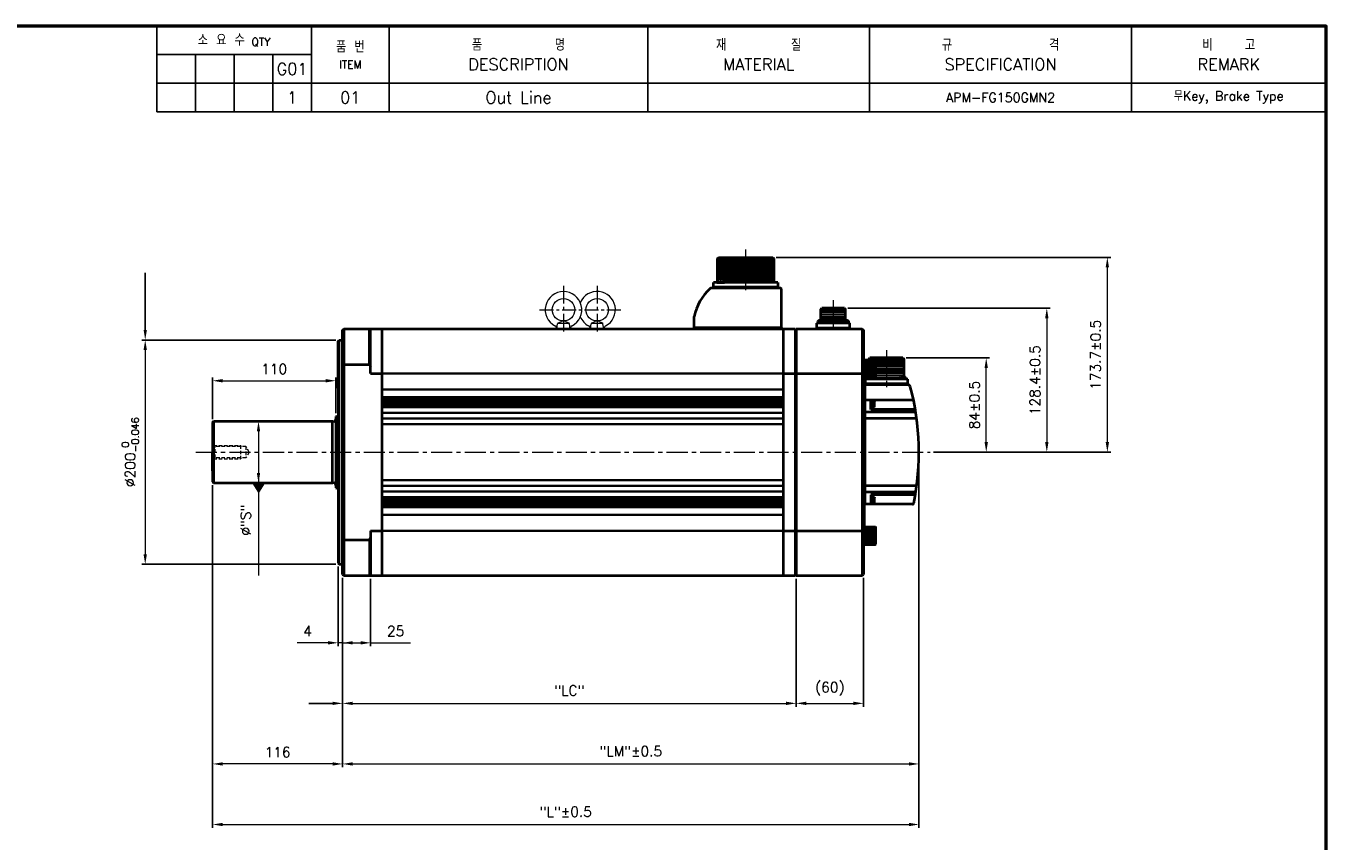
# Model space of a CAD drawing. Header units: inches. Extents: x 0 to 1782, y 0 to 1260.
# Tile 3 of 3: x 623 to 1782, y 532 to 1260. Entities that reach past the tile are written whole.
import ezdxf
from ezdxf import colors
from ezdxf.entities.mleader import LeaderData, LeaderLine
from ezdxf.math import Vec2, Vec3

# ---------------------------------------------------------------- set-up
doc = ezdxf.new("R2010")
doc.units = ezdxf.units.IN
doc.header["$LTSCALE"] = 0.25
doc.linetypes.add('CENTER', pattern=[2, 1.25, -0.25, 0.25, -0.25])
doc.linetypes.add('HIDDEN', pattern=[0.375, 0.25, -0.125])
doc.layers.get('0').update_dxf_attribs({"lineweight": 35})
doc.styles.add('GSG1', font='romans.shx', dxfattribs={"bigfont": 'GSG1.shx'})
doc.dimstyles.new('도면 치수', dxfattribs={"dimscale": 0, "dimtxt": 9, "dimasz": 9, "dimexe": 3, "dimexo": 3, "dimgap": 6, "dimtad": 1, "dimdec": 8, "dimdsep": 46, "dimtxsty": 'GSG1', "dimcen": 0, "dimclrd": 3, "dimclre": 3, "dimclrt": 2, "dimadec": 5, "dimazin": 2, "dimtfac": 1, "dimtdec": 8, "dimtmove": 0, "dimatfit": 2, "dimfxl": 0, "dimtolj": 1, "dimtzin": 0, "dimlwd": 15, "dimarcsym": 0})

# ---------------------------------------------------------------- blocks, each defined once
blk = doc.blocks.new('*D2')
at = {"color": 3, "lineweight": -2, "ltscale": 0.5}
for p, q in [((901, 778), (901, 707)), ((905, 768), (905, 707))]:
    blk.add_line(p, q, dxfattribs=at)
at = {"color": 3, "lineweight": 15, "ltscale": 0.5}
for p, q in [((892, 710), (864.6, 710)), ((905, 710), (901, 710)), ((914, 710), (923, 710))]:
    blk.add_line(p, q, dxfattribs=at)
for points in [[(892, 711.5), (892, 708.5), (901, 710)], [(914, 711.5), (914, 708.5), (905, 710)]]:
    blk.add_solid(points, dxfattribs=at)
at = {"color": 2, "lineweight": 15, "ltscale": 0.5, "insert": (873.8, 720.5), "char_height": 9, "attachment_point": 5, "style": 'GSG1'}
blk.add_mtext('\\A1;4', dxfattribs=at)
blk = doc.blocks.new('*D3')
at = {"color": 3, "lineweight": -2, "ltscale": 0.5}
for p, q in [((905, 768), (905, 707)), ((930, 767), (930, 707))]:
    blk.add_line(p, q, dxfattribs=at)
at = {"color": 3, "lineweight": 15, "ltscale": 0.5}
for p, q in [((905, 710), (921, 710)), ((930, 710), (965.6, 710))]:
    blk.add_line(p, q, dxfattribs=at)
blk.add_solid([(921, 711.5), (921, 708.5), (930, 710)], dxfattribs=at)
at = {"color": 2, "lineweight": 15, "ltscale": 0.5, "insert": (952.3, 720.5), "char_height": 9, "attachment_point": 5, "style": 'GSG1'}
blk.add_mtext('\\A1;25', dxfattribs=at)
blk = doc.blocks.new('_None')
blk = doc.blocks.new('*D4')
at = {"color": 3, "lineweight": -2, "ltscale": 0.5}
for p, q in [((905, 768), (905, 653)), ((1309.5, 767), (1309.5, 653))]:
    blk.add_line(p, q, dxfattribs=at)
at = {"color": 3, "lineweight": 15, "ltscale": 0.5}
blk.add_line((914, 656), (1300.5, 656), dxfattribs=at)
for points in [[(914, 657.5), (914, 654.5), (905, 656)], [(1300.5, 657.5), (1300.5, 654.5), (1309.5, 656)]]:
    blk.add_solid(points, dxfattribs=at)
at = {"color": 2, "lineweight": 15, "ltscale": 0.5, "insert": (1107.2, 667.4), "char_height": 9, "attachment_point": 5, "style": 'GSG1'}
blk.add_mtext('\\A1;"LC"', dxfattribs=at)
blk = doc.blocks.new('*D5')
at = {"color": 3, "lineweight": -2, "ltscale": 0.5}
for p, q in [((1419, 877), (1419, 599)), ((905, 768), (905, 599))]:
    blk.add_line(p, q, dxfattribs=at)
at = {"color": 3, "lineweight": 15, "ltscale": 0.5}
blk.add_line((914, 602), (1410, 602), dxfattribs=at)
for points in [[(914, 603.5), (914, 600.5), (905, 602)], [(1410, 603.5), (1410, 600.5), (1419, 602)]]:
    blk.add_solid(points, dxfattribs=at)
at = {"color": 2, "lineweight": 15, "ltscale": 0.5, "insert": (1162, 613.4), "char_height": 9, "attachment_point": 5, "style": 'GSG1'}
blk.add_mtext('\\A1;"LM"%%P0.5', dxfattribs=at)
blk = doc.blocks.new('*D6')
at = {"color": 3, "lineweight": -2, "ltscale": 0.5}
for p, q in [((1419, 877), (1419, 545)), ((789, 850.5), (789, 545))]:
    blk.add_line(p, q, dxfattribs=at)
at = {"color": 3, "lineweight": 15, "ltscale": 0.5}
blk.add_line((798, 548), (1410, 548), dxfattribs=at)
for points in [[(798, 549.5), (798, 546.5), (789, 548)], [(1410, 549.5), (1410, 546.5), (1419, 548)]]:
    blk.add_solid(points, dxfattribs=at)
at = {"color": 2, "lineweight": 15, "ltscale": 0.5, "insert": (1104, 559.4), "char_height": 9, "attachment_point": 5, "style": 'GSG1'}
blk.add_mtext('\\A1;"L"%%P0.5', dxfattribs=at)
blk = doc.blocks.new('*D7')
at = {"color": 3, "lineweight": -2, "ltscale": 0.5}
for p, q in [((899, 980), (726, 980)), ((899, 780), (726, 780))]:
    blk.add_line(p, q, dxfattribs=at)
at = {"color": 3, "lineweight": 15, "ltscale": 0.5}
blk.add_line((729, 971), (729, 789), dxfattribs=at)
for points in [[(727.5, 971), (730.5, 971), (729, 980)], [(727.5, 789), (730.5, 789), (729, 780)]]:
    blk.add_solid(points, dxfattribs=at)
at = {"color": 2, "lineweight": 15, "ltscale": 0.5, "insert": (715.6, 880), "char_height": 9, "attachment_point": 5, "rotation": 90, "style": 'GSG1'}
blk.add_mtext('\\A1;%%C200{\\H0.7x;\\S 0^ -0.046;}', dxfattribs=at)
blk = doc.blocks.new('*D8')
at = {"color": 3, "lineweight": -2, "ltscale": 0.5}
for p, q in [((789, 850.5), (789, 599)), ((905, 768), (905, 599))]:
    blk.add_line(p, q, dxfattribs=at)
at = {"color": 3, "lineweight": 15, "ltscale": 0.5}
blk.add_line((896, 602), (798, 602), dxfattribs=at)
for points in [[(798, 603.5), (798, 600.5), (789, 602)], [(896, 603.5), (896, 600.5), (905, 602)]]:
    blk.add_solid(points, dxfattribs=at)
at = {"color": 2, "lineweight": 15, "ltscale": 0.5, "insert": (847, 612.5), "char_height": 9, "attachment_point": 5, "style": 'GSG1'}
blk.add_mtext('\\A1;116', dxfattribs=at)
blk = doc.blocks.new('*D9')
at = {"color": 3, "lineweight": -2, "ltscale": 0.5}
for p, q in [((789, 909.5), (789, 946.7)), ((899, 914.7), (899, 946.7))]:
    blk.add_line(p, q, dxfattribs=at)
at = {"color": 3, "lineweight": 15, "ltscale": 0.5}
blk.add_line((798, 943.7), (890, 943.7), dxfattribs=at)
for points in [[(798, 945.2), (798, 942.2), (789, 943.7)], [(890, 945.2), (890, 942.2), (899, 943.7)]]:
    blk.add_solid(points, dxfattribs=at)
at = {"color": 2, "lineweight": 15, "ltscale": 0.5, "insert": (844, 954.2), "char_height": 9, "attachment_point": 5, "style": 'GSG1'}
blk.add_mtext('\\A1;110', dxfattribs=at)
blk = doc.blocks.new('*D15')
at = {"color": 3, "lineweight": -2, "ltscale": 0.5}
for p, q in [((893.1, 907.5), (827, 907.5)), ((893.1, 852.5), (827, 852.5))]:
    blk.add_line(p, q, dxfattribs=at)
at = {"color": 3, "lineweight": 15, "ltscale": 0.5}
for p, q in [((830, 898.5), (830, 861.5)), ((830, 852.5), (830, 800.2))]:
    blk.add_line(p, q, dxfattribs=at)
for points in [[(828.5, 898.5), (831.5, 898.5), (830, 907.5)], [(828.5, 861.5), (831.5, 861.5), (830, 852.5)]]:
    blk.add_solid(points, dxfattribs=at)
at = {"color": 2, "lineweight": 15, "ltscale": 0.5, "insert": (818.6, 819.5), "char_height": 9, "attachment_point": 5, "rotation": 90, "style": 'GSG1'}
blk.add_mtext('\\A1;%%C"S"', dxfattribs=at)
blk = doc.blocks.new('*D16')
at = {"color": 3, "lineweight": -2, "ltscale": 0.5}
for p, q in [((1291.6, 1053.7), (1590, 1053.7)), ((1432, 880), (1590, 880))]:
    blk.add_line(p, q, dxfattribs=at)
at = {"color": 3, "lineweight": 15, "ltscale": 0.5}
blk.add_line((1587, 889), (1587, 1044.7), dxfattribs=at)
for points in [[(1585.5, 1044.7), (1588.5, 1044.7), (1587, 1053.7)], [(1585.5, 889), (1588.5, 889), (1587, 880)]]:
    blk.add_solid(points, dxfattribs=at)
at = {"color": 2, "lineweight": 15, "ltscale": 0.5, "insert": (1576.5, 966.8), "char_height": 9, "attachment_point": 5, "rotation": 90, "style": 'GSG1'}
blk.add_mtext('\\A1;173.7%%P0.5', dxfattribs=at)
blk = doc.blocks.new('*D17')
at = {"color": 3, "lineweight": -2, "ltscale": 0.5}
for p, q in [((1407.7, 964), (1482, 964)), ((1432, 880), (1482, 880))]:
    blk.add_line(p, q, dxfattribs=at)
at = {"color": 3, "lineweight": 15, "ltscale": 0.5}
blk.add_line((1479, 889), (1479, 955), dxfattribs=at)
for points in [[(1477.5, 955), (1480.5, 955), (1479, 964)], [(1477.5, 889), (1480.5, 889), (1479, 880)]]:
    blk.add_solid(points, dxfattribs=at)
at = {"color": 2, "lineweight": 15, "ltscale": 0.5, "insert": (1468.5, 922), "char_height": 9, "attachment_point": 5, "rotation": 90, "style": 'GSG1'}
blk.add_mtext('\\A1;84%%P0.5', dxfattribs=at)
blk = doc.blocks.new('*D18')
at = {"color": 3, "lineweight": -2, "ltscale": 0.5}
for p, q in [((1355.5, 1008.4), (1536, 1008.4)), ((1432, 880), (1536, 880))]:
    blk.add_line(p, q, dxfattribs=at)
at = {"color": 3, "lineweight": 15, "ltscale": 0.5}
blk.add_line((1533, 999.4), (1533, 889), dxfattribs=at)
for points in [[(1531.5, 999.4), (1534.5, 999.4), (1533, 1008.4)], [(1531.5, 889), (1534.5, 889), (1533, 880)]]:
    blk.add_solid(points, dxfattribs=at)
at = {"color": 2, "lineweight": 15, "ltscale": 0.5, "insert": (1522.5, 944.2), "char_height": 9, "attachment_point": 5, "rotation": 90, "style": 'GSG1'}
blk.add_mtext('\\A1;128.4%%P0.5', dxfattribs=at)
blk = doc.blocks.new('*D19')
at = {"color": 3, "lineweight": -2, "ltscale": 0.5}
for p, q in [((1309.5, 767), (1309.5, 653)), ((1369.5, 768), (1369.5, 653))]:
    blk.add_line(p, q, dxfattribs=at)
at = {"color": 3, "lineweight": 15, "ltscale": 0.5}
blk.add_line((1318.5, 656), (1360.5, 656), dxfattribs=at)
for points in [[(1318.5, 657.5), (1318.5, 654.5), (1309.5, 656)], [(1360.5, 657.5), (1360.5, 654.5), (1369.5, 656)]]:
    blk.add_solid(points, dxfattribs=at)
at = {"color": 2, "lineweight": 15, "ltscale": 0.5, "insert": (1339.5, 668.9), "char_height": 9, "attachment_point": 5, "style": 'GSG1'}
blk.add_mtext('\\A1;(60)', dxfattribs=at)

msp = doc.modelspace()

# ---------------------------------------------------------------- linework, layer by layer
at = {"color": 0, "lineweight": -3}
for p, q in [((739.19999738, 1259.9999995), (739.19999738, 1183.4999995)), ((877.19999738, 1259.9999995), (877.19999738, 1183.4999995)), ((946.49999738, 1259.9999995), (946.49999738, 1183.4999995)), ((1374.89999738, 1259.9999995), (1374.89999738, 1183.4999995)), ((1608.59999738, 1259.9999995), (1608.59999738, 1183.4999995)), ((739.19999738, 1234.4999995), (877.19999738, 1234.4999995)), ((773.69999738, 1234.4999995), (773.69999738, 1183.4999995)), ((808.19999738, 1234.4999995), (808.19999738, 1183.4999995)), ((842.69999738, 1234.4999995), (842.69999738, 1183.4999995)), ((739.19999738, 1208.9999995), (1781.99999738, 1208.9999995)), ((739.19999738, 1183.4999995), (1781.99999738, 1183.4999995))]:
    msp.add_line(p, q, dxfattribs=at)
at = {"lineweight": -3}
msp.add_line((1177.19999738, 1259.9999995), (1177.19999738, 1183.4999995), dxfattribs=at)
at = {"color": 3, "linetype": 'CENTER', "lineweight": 15, "ltscale": 20}
for p, q in [((1264.44999738, 1060.6999995), (1264.44999738, 1024.2999995)), ((1342.49999738, 1015.3999995), (1342.49999738, 987.9999995)), ((1389.99999738, 970.9999995), (1389.99999738, 937.9999995))]:
    msp.add_line(p, q, dxfattribs=at)
at = {"lineweight": 40}
for p, q in [((1239.07499738, 1052.6999995), (1240.32499738, 1053.6999995)), ((1239.07499738, 1052.6999995), (1239.07499738, 1033.0994308)), ((1240.32499738, 1053.6999995), (1288.57499738, 1053.6999995)), ((1288.57499738, 1053.6999995), (1289.57499738, 1052.6999995)), ((1289.57499738, 1052.6999995), (1289.57499738, 1033.54097195)), ((1295.44999738, 1026.1999995), (1233.46613061, 1026.1999995)), ((1235.87499738, 1027.1999995), (1235.87499738, 1031.2999995)), ((1293.02499738, 1031.2999995), (1235.87499738, 1031.2999995)), ((1293.02499738, 1027.1999995), (1235.87499738, 1027.1999995)), ((1235.87499738, 1027.1999995), (1235.87499738, 1026.1999995)), ((1293.02499738, 1026.1999995), (1235.87499738, 1026.1999995)), ((1238.69999738, 1031.2999995), (1245.69999738, 1031.2999995)), ((1290.19999738, 1031.2999995), (1283.19999738, 1031.2999995)), ((1293.02499738, 1031.2999995), (1293.02499738, 1027.1999995)), ((1293.02499738, 1027.1999995), (1293.02499738, 1026.1999995)), ((1296.44999738, 991.1999995), (1296.44999738, 1025.1999995)), ((1218.44999738, 991.1999995), (1218.44999738, 1000.84365026)), ((904.99999738, 988.9999995), (905.99999738, 989.9999995)), ((904.99999738, 770.9999995), (904.99999738, 988.9999995)), ((905.99999738, 989.9999995), (939.99999738, 989.9999995)), ((905.99999738, 989.9999995), (905.99999738, 769.9999995)), ((928.99999738, 958.26237871), (928.99999738, 989.9999995)), ((929.99999738, 949.9999995), (929.99999738, 989.9999995)), ((939.99999738, 989.9999995), (1297.99999738, 989.9999995)), ((939.99999738, 989.9999995), (939.99999738, 769.9999995)), ((1218.44999738, 991.1999995), (1296.44999738, 991.1999995)), ((1218.44999738, 991.1999995), (1218.44999738, 989.9999995)), ((1240.24999738, 991.1999995), (1296.14999738, 991.1999995)), ((1296.44999738, 991.1999995), (1296.44999738, 989.9999995)), ((1297.99999738, 989.9999995), (1297.99999738, 769.9999995)), ((1297.99999738, 989.9999995), (1308.49999738, 989.9999995)), ((1308.49999738, 989.9999995), (1309.49999738, 988.9999995)), ((1308.49999738, 989.9999995), (1308.49999738, 769.9999995)), ((1309.49999738, 989.9999995), (1309.49999738, 769.9999995)), ((1309.49999738, 989.9999995), (1368.49999738, 989.9999995)), ((1309.49999738, 988.9999995), (1309.49999738, 770.9999995)), ((1357.49999738, 994.9999995), (1327.49999738, 994.9999995)), ((1327.49999738, 994.9999995), (1327.49999738, 989.9999995)), ((1327.49999738, 990.9999995), (1357.49999738, 990.9999995)), ((1327.49999738, 989.9999995), (1357.49999738, 989.9999995)), ((1357.49999738, 989.9999995), (1357.49999738, 994.9999995)), ((1368.49999738, 989.9999995), (1369.49999738, 988.9999995)), ((1368.49999738, 989.9999995), (1368.49999738, 769.9999995)), ((1369.49999738, 988.9999995), (1369.49999738, 770.9999995)), ((900.99999738, 978.9999995), (901.99999738, 979.9999995)), ((900.99999738, 936.9999995), (900.99999738, 978.9999995)), ((901.99999738, 979.9999995), (904.99999738, 979.9999995)), ((901.99999738, 779.9999995), (901.99999738, 979.9999995)), ((1369.49999738, 962.47818422), (1379.99999738, 962.47818422)), ((1369.49999738, 962.47818422), (1369.49999738, 946.47818422)), ((1370.49999738, 946.47818422), (1370.49999738, 962.47818422)), ((1379.99999738, 962.47818422), (1379.99999738, 946.47818422)), ((1379.99999738, 962.47818422), (1380.49999738, 961.97818422)), ((905.99999738, 958.26237871), (928.99999738, 958.26237871)), ((928.99999738, 958.26237871), (929.99999738, 956.52450574)), ((1371.49999738, 961.47818422), (1378.99999738, 961.47818422)), ((1371.49999738, 960.97818422), (1378.99999738, 960.97818422)), ((1371.49999738, 960.47818422), (1378.99999738, 960.47818422)), ((1371.49999738, 959.97818422), (1378.99999738, 959.97818422)), ((1371.49999738, 959.47818422), (1378.99999738, 959.47818422)), ((1371.49999738, 958.97818422), (1378.99999738, 958.97818422)), ((1371.49999738, 958.47818422), (1378.99999738, 958.47818422)), ((1371.49999738, 957.97818422), (1378.99999738, 957.97818422)), ((1371.49999738, 957.47818422), (1378.99999738, 957.47818422)), ((1371.49999738, 956.97818422), (1378.99999738, 956.97818422)), ((1371.49999738, 956.47818422), (1378.99999738, 956.47818422)), ((1371.49999738, 955.97818422), (1378.99999738, 955.97818422)), ((1371.49999738, 955.47818422), (1378.99999738, 955.47818422)), ((1371.49999738, 955.47818422), (1378.99999738, 955.47818422)), ((1371.49999738, 954.97818422), (1378.99999738, 954.97818422)), ((1371.49999738, 954.47818422), (1378.99999738, 954.47818422)), ((1371.49999738, 953.97818422), (1378.99999738, 953.97818422)), ((1371.49999738, 953.47818422), (1378.99999738, 953.47818422)), ((1371.49999738, 952.97818422), (1378.99999738, 952.97818422)), ((1371.49999738, 952.47818422), (1378.99999738, 952.47818422)), ((1371.49999738, 952.47818422), (1378.99999738, 952.47818422)), ((1371.49999738, 951.97818422), (1378.99999738, 951.97818422)), ((1371.49999738, 951.47818422), (1378.99999738, 951.47818422)), ((1371.49999738, 950.97818422), (1378.99999738, 950.97818422)), ((1380.49999738, 946.97818422), (1380.49999738, 961.97818422)), ((929.99999738, 949.9999995), (939.99999738, 949.9999995)), ((1297.99999738, 949.9999995), (1308.49999738, 949.9999995)), ((1309.19999738, 949.9999995), (1368.49999738, 949.9999995)), ((1369.49999738, 946.47818422), (1379.99999738, 946.47818422)), ((1369.99999738, 946.47818422), (1369.99999738, 813.52181477)), ((1369.99999738, 939.9999995), (1369.99999738, 833.5999995)), ((1409.89999738, 940.9999995), (1370.99999738, 940.9999995)), ((1409.32533263, 939.9999995), (1370.99999738, 939.9999995)), ((1370.99999738, 840.4999995), (1370.99999738, 939.9999995)), ((1408.94999738, 944.9999995), (1371.04999738, 944.9999995)), ((1371.04999738, 944.9999995), (1371.04999738, 940.9999995)), ((1371.04999738, 940.9999995), (1408.94999738, 940.9999995)), ((1371.49999738, 950.47818422), (1378.99999738, 950.47818422)), ((1371.49999738, 949.97818422), (1378.99999738, 949.97818422)), ((1371.49999738, 949.47818422), (1378.99999738, 949.47818422)), ((1371.49999738, 948.97818422), (1378.99999738, 948.97818422)), ((1371.49999738, 948.47818422), (1378.99999738, 948.47818422)), ((1371.49999738, 947.97818422), (1378.99999738, 947.97818422)), ((1371.49999738, 947.47818422), (1378.99999738, 947.47818422)), ((1409.89999738, 939.9999995), (1371.49999738, 939.9999995)), ((1379.99999738, 946.47818422), (1380.49999738, 946.97818422)), ((1408.94999738, 940.9999995), (1408.94999738, 944.9999995)), ((1409.89999738, 939.9999995), (1409.89999738, 940.9999995)), ((900.99999738, 937.4999995), (900.99999738, 780.9999995)), ((1369.99999738, 926.4999995), (1370.99999738, 926.4999995)), ((1413.33022785, 926.4999995), (1370.99999738, 926.4999995)), ((1375.99999738, 917.9999995), (1375.99999738, 926.4999995)), ((1375.99999738, 925.4999995), (1375.99999738, 919.9999995)), ((1414.92306091, 917.9999995), (1375.99999738, 917.9999995)), ((788.99999738, 906.4999995), (789.99999738, 907.4999995)), ((788.99999738, 906.4999995), (788.99999738, 853.4999995)), ((789.99999738, 907.4999995), (789.99999738, 852.4999995)), ((789.99999738, 907.4999995), (896.12821759, 907.4999995)), ((896.12821759, 852.4999995), (896.12821759, 907.4999995)), ((898.99999738, 911.72205903), (900.99999738, 912.4499995)), ((898.99999738, 911.72205903), (898.99999738, 848.27793996)), ((900.99999738, 912.4499995), (900.99999738, 847.5499995)), ((1369.99999738, 910.0999995), (1370.99999738, 910.0999995)), ((1416.17729145, 915.52815734), (1370.99999738, 915.52815734)), ((1370.99999738, 833.4999995), (1370.99999738, 911.24124837)), ((1416.11483254, 909.9999995), (1370.99999738, 909.9999995)), ((789.99999738, 897.4999995), (789.99999738, 862.4999995)), ((788.99999738, 863.4999995), (788.99999738, 879.9999995)), ((788.99999738, 853.4999995), (789.99999738, 852.4999995)), ((896.12821759, 852.4999995), (789.99999738, 852.4999995)), ((898.99999738, 848.27793996), (900.99999738, 847.5499995)), ((1369.99999738, 850.0999995), (1370.99999738, 850.0999995)), ((1416.11483254, 849.9999995), (1370.99999738, 849.9999995)), ((1416.17729145, 844.47184165), (1370.99999738, 844.47184165)), ((1414.92306091, 841.9999995), (1375.99999738, 841.9999995)), ((1375.99999738, 841.9999995), (1375.99999738, 833.4999995)), ((1369.99999738, 833.5999995), (1370.99999738, 833.5999995)), ((1413.33022785, 833.4999995), (1370.99999738, 833.4999995)), ((1369.49999738, 813.52181477), (1379.99999738, 813.52181477)), ((1369.49999738, 813.52181477), (1369.49999738, 797.52181477)), ((1370.49999738, 797.52181477), (1370.49999738, 813.52181477)), ((1371.49999738, 812.52181477), (1378.99999738, 812.52181477)), ((1371.49999738, 812.02181477), (1378.99999738, 812.02181477)), ((1379.99999738, 813.52181477), (1379.99999738, 797.52181477)), ((1379.99999738, 813.52181477), (1380.49999738, 813.02181477)), ((1380.49999738, 798.02181477), (1380.49999738, 813.02181477)), ((905.99999738, 801.73762028), (928.99999738, 801.73762028)), ((928.99999738, 801.73762028), (929.99999738, 803.47549325)), ((928.99999738, 801.73762028), (928.99999738, 769.9999995)), ((929.99999738, 809.9999995), (929.99999738, 769.9999995)), ((929.99999738, 809.9999995), (939.99999738, 809.9999995)), ((1297.99999738, 809.9999995), (1308.49999738, 809.9999995)), ((1309.19999738, 809.9999995), (1368.49999738, 809.9999995)), ((1371.49999738, 811.52181477), (1378.99999738, 811.52181477)), ((1371.49999738, 811.02181477), (1378.99999738, 811.02181477)), ((1371.49999738, 810.52181477), (1378.99999738, 810.52181477)), ((1371.49999738, 810.02181477), (1378.99999738, 810.02181477)), ((1371.49999738, 809.52181477), (1378.99999738, 809.52181477)), ((1371.49999738, 809.02181477), (1378.99999738, 809.02181477)), ((1371.49999738, 808.52181477), (1378.99999738, 808.52181477)), ((1371.49999738, 808.02181477), (1378.99999738, 808.02181477)), ((1371.49999738, 807.52181477), (1378.99999738, 807.52181477)), ((1371.49999738, 807.02181477), (1378.99999738, 807.02181477)), ((1371.49999738, 806.52181477), (1378.99999738, 806.52181477)), ((1371.49999738, 806.52181477), (1378.99999738, 806.52181477)), ((1371.49999738, 806.02181477), (1378.99999738, 806.02181477)), ((1371.49999738, 805.52181477), (1378.99999738, 805.52181477)), ((1371.49999738, 805.02181477), (1378.99999738, 805.02181477)), ((1371.49999738, 804.52181477), (1378.99999738, 804.52181477)), ((1371.49999738, 804.02181477), (1378.99999738, 804.02181477)), ((1371.49999738, 803.52181477), (1378.99999738, 803.52181477)), ((1371.49999738, 803.52181477), (1378.99999738, 803.52181477)), ((1371.49999738, 803.02181477), (1378.99999738, 803.02181477)), ((1371.49999738, 802.52181477), (1378.99999738, 802.52181477)), ((1371.49999738, 802.02181477), (1378.99999738, 802.02181477)), ((1371.49999738, 801.52181477), (1378.99999738, 801.52181477)), ((1371.49999738, 801.02181477), (1378.99999738, 801.02181477)), ((1371.49999738, 800.52181477), (1378.99999738, 800.52181477)), ((1371.49999738, 800.02181477), (1378.99999738, 800.02181477)), ((1369.49999738, 797.52181477), (1379.99999738, 797.52181477)), ((1371.49999738, 799.52181477), (1378.99999738, 799.52181477)), ((1371.49999738, 799.02181477), (1378.99999738, 799.02181477)), ((1371.49999738, 798.52181477), (1378.99999738, 798.52181477)), ((1379.99999738, 797.52181477), (1380.49999738, 798.02181477)), ((900.99999738, 780.9999995), (901.99999738, 779.9999995)), ((901.99999738, 779.9999995), (904.99999738, 779.9999995)), ((904.99999738, 770.9999995), (905.99999738, 769.9999995)), ((905.99999738, 769.9999995), (939.99999738, 769.9999995)), ((939.99999738, 769.9999995), (1297.99999738, 769.9999995)), ((1297.99999738, 769.9999995), (1308.49999738, 769.9999995)), ((1308.49999738, 769.9999995), (1309.49999738, 770.9999995)), ((1309.49999738, 769.9999995), (1368.49999738, 769.9999995)), ((1368.49999738, 769.9999995), (1369.49999738, 770.9999995))]:
    msp.add_line(p, q, dxfattribs=at)
at = {"lineweight": 15}
for p, q in [((1239.07499738, 1052.4999995), (1289.57499738, 1052.4999995)), ((1239.07499738, 1050.4999995), (1289.57499738, 1050.4999995)), ((1239.07499738, 1048.4999995), (1289.57499738, 1048.4999995)), ((1239.07499738, 1046.4999995), (1289.57499738, 1046.4999995)), ((1239.07499738, 1044.4999995), (1289.57499738, 1044.4999995)), ((1240.62499738, 1051.4999995), (1288.27499738, 1051.4999995)), ((1240.62499738, 1049.4999995), (1288.27499738, 1049.4999995)), ((1240.62499738, 1047.4999995), (1288.27499738, 1047.4999995)), ((1240.62499738, 1045.4999995), (1288.27499738, 1045.4999995)), ((1240.62499738, 1043.4999995), (1288.27499738, 1043.4999995)), ((1239.07499738, 1042.4999995), (1289.57499738, 1042.4999995)), ((1239.07499738, 1040.4999995), (1289.57499738, 1040.4999995)), ((1239.07499738, 1038.4999995), (1289.57499738, 1038.4999995)), ((1239.07499738, 1036.4999995), (1289.57499738, 1036.4999995)), ((1240.62499738, 1041.4999995), (1288.27499738, 1041.4999995)), ((1240.62499738, 1039.4999995), (1288.27499738, 1039.4999995)), ((1240.62499738, 1037.4999995), (1288.27499738, 1037.4999995)), ((1240.62499738, 1035.4999995), (1288.27499738, 1035.4999995)), ((1243.89004477, 1034.4999995), (1285.00994998, 1034.4999995)), ((1245.10296754, 1033.4999995), (1283.79702722, 1033.4999995)), ((1245.51512946, 1032.4999995), (1283.38486529, 1032.4999995))]:
    msp.add_line(p, q, dxfattribs=at)
at = {"color": 0, "lineweight": 40}
for p, q in [((1238.69999738, 1031.97307642), (1245.69999738, 1031.97307642)), ((1238.69999738, 1031.97307642), (1238.69999738, 1031.2999995)), ((1241.66153584, 1034.66538411), (1241.05742351, 1034.66538411)), ((1241.66153584, 1034.66538411), (1241.66153584, 1033.31923026)), ((1242.73845892, 1033.31923026), (1241.66153584, 1033.31923026)), ((1242.73845892, 1034.66538411), (1242.73845892, 1033.31923026)), ((1243.34257124, 1034.66538411), (1242.73845892, 1034.66538411)), ((1245.69999738, 1031.97307642), (1245.69999738, 1031.2999995)), ((1290.19999738, 1031.97307642), (1283.19999738, 1031.97307642)), ((1283.19999738, 1031.97307642), (1283.19999738, 1031.2999995)), ((1285.55742351, 1034.66538411), (1286.16153584, 1034.66538411)), ((1286.16153584, 1034.66538411), (1286.16153584, 1033.31923026)), ((1286.16153584, 1033.31923026), (1287.23845892, 1033.31923026)), ((1287.23845892, 1034.66538411), (1287.23845892, 1033.31923026)), ((1287.23845892, 1034.66538411), (1287.84257124, 1034.66538411)), ((1290.19999738, 1031.97307642), (1290.19999738, 1031.2999995)), ((1327.49999738, 990.9999995), (1357.49999738, 990.9999995)), ((1328.39999738, 995.4999995), (1333.59999738, 995.4999995)), ((1351.39999738, 995.4999995), (1356.59999738, 995.4999995)), ((1370.94999738, 940.9999995), (1409.04999738, 940.9999995)), ((1372.69999738, 945.4999995), (1377.89999738, 945.4999995)), ((1402.09999738, 945.4999995), (1407.29999738, 945.4999995)), ((1379.29999738, 925.4999995), (1375.99999738, 925.4999995)), ((1379.29999738, 919.9999995), (1375.99999738, 919.9999995)), ((1376.49999738, 919.9999995), (1376.49999738, 925.4999995)), ((1378.79999738, 924.4999995), (1376.99999738, 924.4999995)), ((1378.79999738, 923.9999995), (1376.99999738, 923.9999995)), ((1378.79999738, 923.4999995), (1376.99999738, 923.4999995)), ((1378.79999738, 922.9999995), (1376.99999738, 922.9999995)), ((1378.79999738, 922.4999995), (1376.99999738, 922.4999995)), ((1378.79999738, 921.9999995), (1376.99999738, 921.9999995)), ((1378.79999738, 921.4999995), (1376.99999738, 921.4999995)), ((1378.79999738, 920.9999995), (1376.99999738, 920.9999995)), ((1379.29999738, 925.4999995), (1379.49999738, 925.15358933)), ((1379.29999738, 919.9999995), (1379.29999738, 925.4999995)), ((1379.29999738, 919.9999995), (1379.49999738, 920.34640966)), ((1379.49999738, 920.34640966), (1379.49999738, 925.15358933)), ((1379.29999738, 839.9999995), (1375.99999738, 839.9999995)), ((1376.49999738, 834.4999995), (1376.49999738, 839.9999995)), ((1378.79999738, 838.9999995), (1376.99999738, 838.9999995)), ((1378.79999738, 838.4999995), (1376.99999738, 838.4999995)), ((1378.79999738, 837.9999995), (1376.99999738, 837.9999995)), ((1378.79999738, 837.4999995), (1376.99999738, 837.4999995)), ((1378.79999738, 836.9999995), (1376.99999738, 836.9999995)), ((1378.79999738, 836.4999995), (1376.99999738, 836.4999995)), ((1378.79999738, 835.9999995), (1376.99999738, 835.9999995)), ((1378.79999738, 835.4999995), (1376.99999738, 835.4999995)), ((1379.29999738, 839.9999995), (1379.49999738, 839.65358933)), ((1379.29999738, 834.4999995), (1379.29999738, 839.9999995)), ((1379.29999738, 834.4999995), (1379.49999738, 834.84640966)), ((1379.49999738, 834.84640966), (1379.49999738, 839.65358933)), ((1379.29999738, 834.4999995), (1375.99999738, 834.4999995))]:
    msp.add_line(p, q, dxfattribs=at)
at = {"color": 3, "linetype": 'CENTER', "lineweight": 15, "ltscale": 50}
for p, q in [((1101.99999738, 1028.2999995), (1101.99999738, 985.6999995)), ((1131.99999738, 1028.2999995), (1131.99999738, 985.6999995))]:
    msp.add_line(p, q, dxfattribs=at)
at = {"color": 3, "linetype": 'CENTER', "lineweight": 15, "ltscale": 40}
msp.add_line((1080.69999738, 1006.9999995), (1153.29999738, 1006.9999995), dxfattribs=at)
at = {"color": 0, "linetype": 'Continuous', "lineweight": 40}
for p, q in [((1330.59999738, 997.4999995), (1330.15122822, 997.4999995)), ((1330.59999738, 997.4999995), (1330.59999738, 996.4999995)), ((1331.39999738, 997.4999995), (1331.39999738, 996.4999995)), ((1331.84876653, 997.4999995), (1331.39999738, 997.4999995)), ((1353.59999738, 997.4999995), (1353.15122822, 997.4999995)), ((1353.59999738, 997.4999995), (1353.59999738, 996.4999995)), ((1354.39999738, 997.4999995), (1354.39999738, 996.4999995)), ((1354.84876653, 997.4999995), (1354.39999738, 997.4999995)), ((1328.39999738, 995.4999995), (1328.39999738, 994.9999995)), ((1331.39999738, 996.4999995), (1330.59999738, 996.4999995)), ((1333.59999738, 995.4999995), (1333.59999738, 994.9999995)), ((1351.39999738, 995.4999995), (1351.39999738, 994.9999995)), ((1354.39999738, 996.4999995), (1353.59999738, 996.4999995)), ((1356.59999738, 995.4999995), (1356.59999738, 994.9999995)), ((1372.69999738, 945.4999995), (1372.69999738, 944.9999995)), ((1377.89999738, 945.4999995), (1377.89999738, 944.9999995)), ((1402.09999738, 945.4999995), (1402.09999738, 944.9999995)), ((1404.29999738, 947.4999995), (1403.85122822, 947.4999995)), ((1404.29999738, 947.4999995), (1404.29999738, 946.4999995)), ((1405.09999738, 946.4999995), (1404.29999738, 946.4999995)), ((1405.09999738, 947.4999995), (1405.09999738, 946.4999995)), ((1405.54876653, 947.4999995), (1405.09999738, 947.4999995)), ((1407.29999738, 945.4999995), (1407.29999738, 944.9999995))]:
    msp.add_line(p, q, dxfattribs=at)
at = {"lineweight": 40, "ltscale": 0.5}
for p, q in [((1331.49999738, 1007.3999995), (1332.49999738, 1008.3999995)), ((1331.49999738, 997.4999995), (1331.49999738, 1007.3999995)), ((1352.49999738, 1008.3999995), (1332.49999738, 1008.3999995)), ((1352.49999738, 1008.3999995), (1353.49999738, 1007.3999995)), ((1353.49999738, 997.4999995), (1353.49999738, 1007.3999995)), ((1374.29999738, 962.9999995), (1375.29999738, 963.9999995)), ((1374.29999738, 962.47818422), (1374.29999738, 962.9999995)), ((1404.69999738, 963.9999995), (1375.29999738, 963.9999995)), ((1404.69999738, 963.9999995), (1405.69999738, 962.9999995)), ((1405.69999738, 947.46509142), (1405.69999738, 962.9999995)), ((1375.99999738, 839.9999995), (1375.99999738, 834.4999995))]:
    msp.add_line(p, q, dxfattribs=at)
at = {"lineweight": 15, "ltscale": 0.5}
for p, q in [((1331.49999738, 1007.3999995), (1353.49999738, 1007.3999995)), ((1331.49999738, 1005.3999995), (1353.49999738, 1005.3999995)), ((1331.49999738, 1003.3999995), (1353.49999738, 1003.3999995)), ((1331.49999738, 1001.3999995), (1353.49999738, 1001.3999995)), ((1331.49999738, 999.3999995), (1353.49999738, 999.3999995)), ((1332.19873447, 997.3999995), (1352.80126028, 997.3999995)), ((1352.49999738, 1006.3999995), (1332.49999738, 1006.3999995)), ((1352.49999738, 1004.3999995), (1332.49999738, 1004.3999995)), ((1352.49999738, 1002.3999995), (1332.49999738, 1002.3999995)), ((1352.49999738, 1000.3999995), (1332.49999738, 1000.3999995)), ((1352.49999738, 998.3999995), (1332.49999738, 998.3999995)), ((1351.70832366, 996.3999995), (1333.29167109, 996.3999995)), ((1374.29999738, 962.9999995), (1405.69999738, 962.9999995)), ((1404.69999738, 961.9999995), (1380.4781821, 961.9999995)), ((1380.49999738, 960.9999995), (1405.69999738, 960.9999995)), ((1404.69999738, 959.9999995), (1380.49999738, 959.9999995)), ((1380.49999738, 958.9999995), (1405.69999738, 958.9999995)), ((1404.69999738, 957.9999995), (1380.49999738, 957.9999995)), ((1380.49999738, 956.9999995), (1405.69999738, 956.9999995)), ((1404.69999738, 955.9999995), (1380.49999738, 955.9999995)), ((1380.49999738, 954.9999995), (1405.69999738, 954.9999995)), ((1404.69999738, 953.9999995), (1380.49999738, 953.9999995)), ((1380.49999738, 952.9999995), (1405.69999738, 952.9999995)), ((1404.69999738, 951.9999995), (1380.49999738, 951.9999995)), ((1380.49999738, 950.9999995), (1405.69999738, 950.9999995)), ((1402.26153096, 945.9999995), (1377.7384638, 945.9999995)), ((1404.69999738, 949.9999995), (1380.49999738, 949.9999995)), ((1380.49999738, 948.9999995), (1405.69999738, 948.9999995)), ((1404.69999738, 947.9999995), (1380.49999738, 947.9999995)), ((1380.49999738, 946.9999995), (1402.85702922, 946.9999995))]:
    msp.add_line(p, q, dxfattribs=at)
at = {"color": 7, "lineweight": 15, "ltscale": 40}
for p, q in [((1095.99910717, 989.9999995), (1096.79120843, 994.49222896)), ((1097.04412238, 994.9999995), (1106.95587237, 994.9999995)), ((1097.34631812, 995.22155341), (1100.2812051, 996.61817966)), ((1103.71878965, 996.61817966), (1106.65367664, 995.22155341)), ((1108.00088758, 989.9999995), (1107.20878632, 994.49222896)), ((1125.99910717, 989.9999995), (1126.79120843, 994.49222896)), ((1127.04412238, 994.9999995), (1136.95587237, 994.9999995)), ((1127.34631812, 995.22155341), (1130.2812051, 996.61817966)), ((1133.71878965, 996.61817966), (1136.65367664, 995.22155341)), ((1138.00088758, 989.9999995), (1137.20878632, 994.49222896))]:
    msp.add_line(p, q, dxfattribs=at)
for p, q in [((939.99999738, 949.9999995), (1297.99999738, 949.9999995)), ((939.99999738, 935.9999995), (1297.99999738, 935.9999995)), ((939.99999738, 928.9999995), (1297.99999738, 928.9999995)), ((939.99999738, 927.4999995), (1297.99999738, 927.4999995)), ((939.99999738, 926.4999995), (1297.99999738, 926.4999995)), ((939.99999738, 925.4999995), (1297.99999738, 925.4999995)), ((939.99999738, 924.4999995), (1297.99999738, 924.4999995)), ((939.99999738, 923.4999995), (1297.99999738, 923.4999995)), ((939.99999738, 922.4999995), (1297.99999738, 922.4999995)), ((939.99999738, 921.4999995), (1297.99999738, 921.4999995)), ((939.99999738, 919.9999995), (1297.99999738, 919.9999995)), ((939.99999738, 914.9999995), (1297.99999738, 914.9999995)), ((939.99999738, 909.9999995), (1297.99999738, 909.9999995)), ((939.99999738, 904.9999995), (1297.99999738, 904.9999995)), ((939.99999738, 854.9999995), (1297.99999738, 854.9999995)), ((939.99999738, 849.9999995), (1297.99999738, 849.9999995)), ((939.99999738, 844.9999995), (1297.99999738, 844.9999995)), ((939.99999738, 839.9999995), (1297.99999738, 839.9999995)), ((939.99999738, 838.4999995), (1297.99999738, 838.4999995)), ((939.99999738, 837.4999995), (1297.99999738, 837.4999995)), ((939.99999738, 836.4999995), (1297.99999738, 836.4999995)), ((939.99999738, 835.4999995), (1297.99999738, 835.4999995)), ((939.99999738, 834.4999995), (1297.99999738, 834.4999995)), ((939.99999738, 833.4999995), (1297.99999738, 833.4999995)), ((939.99999738, 832.4999995), (1297.99999738, 832.4999995)), ((939.99999738, 830.9999995), (1297.99999738, 830.9999995)), ((939.99999738, 823.9999995), (1297.99999738, 823.9999995)), ((939.99999738, 809.9999995), (1297.99999738, 809.9999995))]:
    msp.add_line(p, q)
at = {"color": 4, "linetype": 'HIDDEN', "lineweight": 15, "ltscale": 50}
for p, q in [((788.99999738, 886.4999995), (791.33826597, 885.1499995)), ((818.84999738, 885.1499995), (791.33826597, 885.1499995)), ((791.33826597, 874.8499995), (791.33826597, 885.1499995)), ((821.82335126, 879.9999995), (818.84999738, 885.1499995)), ((818.84999738, 885.1499995), (818.84999738, 874.8499995)), ((788.99999738, 873.4999995), (791.33826597, 874.8499995)), ((818.84999738, 874.8499995), (791.33826597, 874.8499995)), ((821.82335126, 879.9999995), (818.84999738, 874.8499995))]:
    msp.add_line(p, q, dxfattribs=at)
at = {"color": 3, "linetype": 'HIDDEN', "lineweight": 15, "ltscale": 50}
for p, q in [((789.86602278, 885.9999995), (813.99999738, 885.9999995)), ((813.99999738, 885.9999995), (813.99999738, 873.9999995)), ((813.99999738, 885.9999995), (814.84999738, 885.1499995)), ((789.86602278, 873.9999995), (813.99999738, 873.9999995)), ((813.99999738, 873.9999995), (814.84999738, 874.8499995))]:
    msp.add_line(p, q, dxfattribs=at)
at = {"color": 3, "linetype": 'CENTER', "lineweight": 15, "ltscale": 60}
msp.add_line((773.99999738, 879.9999995), (1428.99999738, 879.9999995), dxfattribs=at)
at = {"color": 3, "lineweight": 15, "ltscale": 0.5}
msp.add_line((829.99999738, 858.9999995), (829.99999738, 769.9999995), dxfattribs=at)
at = {"color": 1, "linetype": 'Continuous', "lineweight": 15}
for p, q in [((825.00418291, 852.4999995), (829.99999738, 844.34933299)), ((825.00418291, 852.4999995), (834.99581185, 852.4999995)), ((825.06989905, 852.39278367), (831.1831072, 846.27957553)), ((825.37516218, 852.4999995), (831.33985396, 846.53530772)), ((825.72307337, 851.3271304), (831.02636043, 846.02384333)), ((825.78764114, 852.4999995), (831.49660072, 846.79103991)), ((826.20012009, 852.4999995), (831.65334749, 847.0467721)), ((826.37624769, 850.26147712), (830.86961367, 845.76811114)), ((826.61259905, 852.4999995), (831.81009425, 847.3025043)), ((827.02507801, 852.4999995), (831.96684101, 847.55823649)), ((827.02942201, 849.19582384), (830.71286691, 845.51237895)), ((827.43755696, 852.4999995), (832.12358777, 847.81396868)), ((827.68259633, 848.13017057), (830.55612015, 845.25664675)), ((827.85003592, 852.4999995), (832.28033454, 848.06970088)), ((828.26251487, 852.4999995), (832.4370813, 848.32543307)), ((828.33577065, 847.06451729), (830.39937338, 845.00091456)), ((828.67499383, 852.4999995), (832.59382806, 848.58116526)), ((829.08747278, 852.4999995), (832.75057483, 848.83689745)), ((829.49995174, 852.4999995), (832.90732159, 849.09262965)), ((829.9124307, 852.4999995), (833.06406835, 849.34836184)), ((834.99581185, 852.4999995), (829.99999738, 844.34933299)), ((830.32490965, 852.4999995), (833.22081511, 849.60409403)), ((830.73738861, 852.4999995), (833.37756188, 849.85982623)), ((831.14986756, 852.4999995), (833.53430864, 850.11555842)), ((831.56234652, 852.4999995), (833.6910554, 850.37129061)), ((831.97482547, 852.4999995), (833.84780217, 850.6270228)), ((832.38730443, 852.4999995), (834.00454893, 850.882755)), ((832.79978339, 852.4999995), (834.16129569, 851.13848719)), ((833.21226234, 852.4999995), (834.31804245, 851.39421938)), ((833.6247413, 852.4999995), (834.47478922, 851.64995158)), ((834.03722025, 852.4999995), (834.63153598, 851.90568377)), ((834.44969921, 852.4999995), (834.78828274, 852.16141596)), ((834.86217816, 852.4999995), (834.94502951, 852.41714815)), ((828.98894497, 845.99886402), (830.24262662, 844.74518237)), ((829.64211929, 844.93321074), (830.08587986, 844.48945017))]:
    msp.add_line(p, q, dxfattribs=at)
at = {"color": 1, "lineweight": 50}
msp.add_lwpolyline([(-0.00000262, -0.0000005), (1781.99999738, -0.0000005), (1781.99999738, 1259.9999995), (-0.00000262, 1259.9999995)], close=True, dxfattribs=at)
at = {"color": 7, "lineweight": 15, "ltscale": 40}
for centre in [(1101.99999738, 1006.9999995), (1131.99999738, 1006.9999995)]:
    msp.add_circle(centre, 10, dxfattribs=at)
at = {"color": 0, "lineweight": 40}
for centre, radius, start, end in [((1241.57052693, 1031.97801075), 2.73591862, 100.8094531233, 180.1033351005), ((1242.82946782, 1031.97801075), 2.73591862, 359.8966648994, 79.1905468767), ((1286.07052693, 1031.97801075), 2.73591862, 100.8094531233, 180.1033351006), ((1287.32946782, 1031.97801075), 2.73591862, 359.8966648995, 79.1905468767), ((1330.53239076, 995.503665), 2.03239669, 100.8094531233, 180.1033351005), ((1331.46760399, 995.503665), 2.03239669, 359.8966648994, 79.1905468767), ((1353.53239076, 995.503665), 2.03239669, 100.8094531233, 180.1033351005), ((1354.46760399, 995.503665), 2.03239669, 359.8966648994, 79.1905468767), ((1374.83239076, 945.503665), 2.03239669, 151.3477302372, 180.1033351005), ((1375.76760399, 945.503665), 2.03239669, 359.8966648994, 28.6522697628), ((1404.23239076, 945.503665), 2.03239669, 100.8094531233, 180.1033351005), ((1405.16760399, 945.503665), 2.03239669, 359.8966648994, 79.1905468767)]:
    msp.add_arc(centre, radius, start, end, dxfattribs=at)
at = {"color": 7, "lineweight": 15, "ltscale": 40}
for centre, radius, start, end in [((1101.99999738, 1006.9999995), 16.3, 297.7957642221, 242.2042357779), ((1131.99999738, 1006.9999995), 16.3, 297.7957642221, 156.9619839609), ((1131.99999738, 1006.9999995), 16.3, 203.0380160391, 242.2042357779), ((1092.99999738, 989.92692127), 3, 1.3958293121, 62.2042357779), ((1097.77601619, 994.31858079), 1, 115.4484004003, 170), ((1101.99999738, 993.00628914), 4, 64.5515995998, 115.4484004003), ((1106.22397857, 994.31858079), 1, 10, 64.5515995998), ((1110.99999738, 989.92692127), 3, 117.7957642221, 178.6041706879), ((1122.99999738, 989.92692127), 3, 1.3958293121, 62.2042357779), ((1127.77601619, 994.31858079), 1, 115.4484004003, 170), ((1131.99999738, 993.00628914), 4, 64.5515995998, 115.4484004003), ((1136.22397857, 994.31858079), 1, 10, 64.5515995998), ((1140.99999738, 989.92692127), 3, 117.7957642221, 178.6041706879)]:
    msp.add_arc(centre, radius, start, end, dxfattribs=at)
at = {"lineweight": 40}
for centre, radius, start, end in [((1264.44999738, 991.1999995), 47, 132.3426054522, 168.1597261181), ((1233.46613061, 1025.1999995), 1, 90, 132.3426054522), ((1295.44999738, 1025.1999995), 1, 0, 90), ((1370.99999738, 939.9999995), 1, 90, 180), ((1371.49999738, 939.4999995), 0.5, 90, 180), ((1409.32533263, 937.9999995), 2, 15.0753838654, 90), ((1193.99999738, 879.9999995), 225, 348.2802396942, 15.0753838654), ((1413.33022785, 925.4999995), 1, 11.7197603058, 90), ((1414.92306091, 916.9999995), 1, 9.5076081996, 90), ((896.99999738, 909.2999995), 2, 244.1580672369, 0), ((1416.11483254, 908.9999995), 1, 7.4386365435, 90), ((896.99999738, 850.6999995), 2, 0, 115.8419327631), ((1416.11483254, 850.9999995), 1, 270, 352.5613634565), ((1414.92306091, 842.9999995), 1, 270, 350.4923918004), ((1413.33022785, 834.4999995), 1, 270, 348.2802396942)]:
    msp.add_arc(centre, radius, start, end, dxfattribs=at)

# ---------------------------------------------------------------- texts
at = {"color": 2, "lineweight": -3, "attachment_point": 5, "style": 'GSG1'}
for s, insert, char_height, width in [('소 요 수{\\H0.8333x; \\H0.8x;QTY}', (808.19999738, 1247.2499995), 10.5, 135), ('품 번\\P{\\H0.6667x;ITEM}', (911.84999738, 1234.4999995), 10.5, 60), ('규            격\\PSPECIFICATION', (1491.74999738, 1234.4999995), 10.5, 225), ('비    고\\PREMARK', (1695.29999738, 1234.4999995), 10.5, 165), ('G01', (859.94999738, 1221.7499995), 10.5, 30), ('1', (859.94999738, 1196.2499995), 10.5, 30), ('01', (911.84999738, 1196.2499995), 10.5, 60), ('Out Line', (1061.84999738, 1196.2499995), 10.5, 225), ('APM-FG150GMN2', (1491.74999738, 1196.2499995), 8.25, 225), ('무Key, Brake Type', (1695.29999738, 1196.2499995), 8.25, 173.8122018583)]:
    msp.add_mtext(s, dxfattribs=dict(at, insert=insert, char_height=char_height, width=width))
at = {"lineweight": -3, "char_height": 10.5, "width": 195, "attachment_point": 5, "style": 'GSG1'}
for s, insert in [('{\\C2;품         명   \\PDESCRIPTION}', (1061.84999738, 1234.4999995)), ('{\\C2;재        질\\PMATERIAL}', (1276.04999738, 1234.4999995))]:
    msp.add_mtext(s, dxfattribs=dict(at, insert=insert))

# ---------------------------------------------------------------- dimensions: what is measured, and where the dimension line sits
at = {"lineweight": 15, "ltscale": 0.5}
for base, p1, p2, text, picture, middle in [((1586.9999973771, 1053.6999994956), (1428.9999973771, 879.9999994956), (1288.5749973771, 1053.6999994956), '<>%%P0.5', '*D16', (1576.4999973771, 966.8499994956)), ((1532.9999973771, 879.9999994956), (1352.4999973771, 1008.3999994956), (1428.9999973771, 879.9999994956), '<>%%P0.5', '*D18', (1522.4999973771, 944.1999994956)), ((728.9999973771, 779.9999994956), (901.9999973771, 979.9999994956), (901.9999973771, 779.9999994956), '%%C<>{\\H0.7x;\\S 0^ -0.046;}', '*D7', (715.6499973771, 879.9999994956)), ((1478.9999973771, 963.9999994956), (1428.9999973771, 879.9999994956), (1404.6999973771, 963.9999994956), '<>%%P0.5', '*D17', (1468.4999973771, 921.9999994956))]:
    dim = msp.add_linear_dim(base=base, p1=p1, p2=p2, angle=90, text=text, dimstyle='도면 치수', override={"dimscale": 1}, dxfattribs=at)
    dim.commit()
    dim.dimension.update_dxf_attribs({"geometry": picture, "text_midpoint": middle})
for base, p1, p2, override, picture, middle in [((898.9999973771, 943.7499994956), (788.9999973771, 906.4999994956), (898.9999973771, 911.7220590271), {"dimscale": 1}, '*D9', (843.9999973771, 943.7499994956)), ((904.99999738, 709.9999995), (900.99999738, 780.9999995), (904.99999738, 770.9999995), {"dimscale": 1}, '*D2', (873.78571166, 709.9999995)), ((929.9999973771, 709.9999994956), (904.9999973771, 770.9999994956), (929.9999973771, 769.9999994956), {"dimscale": 1, "dimblk1": 'None', "dimsah": 1}, '*D3', (952.2857116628, 709.9999994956))]:
    dim = msp.add_linear_dim(base=base, p1=p1, p2=p2, dimstyle='도면 치수', override=override, dxfattribs=at)
    dim.commit()
    dim.dimension.update_dxf_attribs({"geometry": picture, "text_midpoint": middle, "dimtype": 160})
dim = msp.add_linear_dim(base=(829.99999738, 852.4999995), p1=(896.12821759, 907.4999995), p2=(896.12821759, 852.4999995), angle=90, text='%%C"S"', dimstyle='도면 치수', override={"dimscale": 1}, dxfattribs=at)
dim.commit()
dim.dimension.update_dxf_attribs({"geometry": '*D15', "text_midpoint": (829.99999738, 819.4999995), "dimtype": 160})
for base, p1, p2, text, picture, middle in [((1418.99999738, 547.9999995), (788.99999738, 853.4999995), (1418.99999738, 879.9999995), '"L"%%P0.5', '*D6', (1103.99999738, 559.35714235)), ((1418.99999738, 601.9999995), (904.99999738, 770.9999995), (1418.99999738, 879.9999995), '"LM"%%P0.5', '*D5', (1161.99999738, 613.35714235)), ((1309.49999738, 655.9999995), (904.99999738, 770.9999995), (1309.49999738, 769.9999995), '"LC"', '*D4', (1107.24999738, 667.35714235)), ((1369.4999973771, 655.9999994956), (1309.4999973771, 769.9999994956), (1369.4999973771, 770.9999994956), '(<>)', '*D19', (1339.4999973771, 668.8571423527))]:
    dim = msp.add_linear_dim(base=base, p1=p1, p2=p2, text=text, dimstyle='도면 치수', override={"dimscale": 1}, dxfattribs=at)
    dim.commit()
    dim.dimension.update_dxf_attribs({"geometry": picture, "text_midpoint": middle})
dim = msp.add_linear_dim(base=(788.9999973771, 601.9999994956), p1=(904.9999973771, 770.9999994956), p2=(788.9999973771, 853.4999994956), dimstyle='도면 치수', override={"dimscale": 1}, dxfattribs=at)
dim.commit()
dim.dimension.update_dxf_attribs({"geometry": '*D8', "text_midpoint": (846.9999973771, 612.4999994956)})

# ---------------------------------------------------------------- leaders
at = {"color": 7, "linetype": 'Continuous', "lineweight": 15}
ml = msp.add_multileader_mtext('Standard', dxfattribs=at)
ml.set_content('', color=2, style='GSG1')
ml.set_leader_properties(color=3)
ml.build(insert=Vec2(0, 0))
ml.multileader.update_dxf_attribs({"has_dogleg": 0, "text_left_attachment_type": 5, "text_right_attachment_type": 6, "dogleg_length": 0, "arrow_head_size": 9})
ctx = ml.context
ctx.base_point, ctx.char_height, ctx.arrow_head_size, ctx.landing_gap_size, ctx.plane_origin, ctx.plane_x_axis, ctx.plane_y_axis = Vec3(728.99999738, 1039.9999995), 10, 9, 0, Vec3(728.99999738, 1107.75445459), Vec3(0, -1), Vec3(1, 0)
ctx.left_attachment, ctx.right_attachment, ctx.text_align_type = 5, 6, 2
notes = []
notes.append((ctx, [(0, (1, 1, 0), (728.99999738, 1039.9999995), (0, 1), 0, [(0, [(728.99999738, 979.9999995)], 0, [])])]))
ctx.mtext.insert, ctx.mtext.text_direction, ctx.mtext.rotation, ctx.mtext.alignment, ctx.mtext.flow_direction = Vec3(738.99999738, 1039.9999995), Vec3(0, -1), 4.7123889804, 3, 5
ml = msp.add_multileader_mtext('Standard', dxfattribs=at)
ml.set_content('', color=2, style='GSG1')
ml.set_leader_properties(color=3)
ml.build(insert=Vec2(0, 0))
ml.multileader.update_dxf_attribs({"has_dogleg": 0, "text_left_attachment_type": 5, "text_right_attachment_type": 6, "dogleg_length": 0, "arrow_head_size": 9})
ctx = ml.context
ctx.base_point, ctx.char_height, ctx.arrow_head_size, ctx.landing_gap_size, ctx.plane_origin = Vec3(874.99999738, 655.9999995), 10, 9, 0, Vec3(777.24554228, 655.9999995)
ctx.left_attachment, ctx.right_attachment, ctx.text_align_type = 5, 6, 2
notes.append((ctx, [(0, (1, 1, 0), (874.99999738, 655.9999995), (0, 1), 0, [(0, [(904.99999738, 655.9999995)], 0, [])])]))
ctx.mtext.insert, ctx.mtext.alignment, ctx.mtext.flow_direction = Vec3(874.99999738, 665.9999995), 3, 5
for ctx, leaders in notes:
    for number, flags, end, landing, length, lines in leaders:
        leader = LeaderData()
        leader.index, (leader.has_last_leader_line, leader.has_dogleg_vector, leader.attachment_direction) = number, flags
        leader.last_leader_point, leader.dogleg_vector, leader.dogleg_length = Vec3(end), Vec3(landing), length
        for number, points, colour, breaks in lines:
            line = LeaderLine()
            line.index, line.vertices, line.color, line.breaks = number, Vec3.list(points), colors.encode_raw_color(colour), breaks
            leader.lines.append(line)
        ctx.leaders.append(leader)

doc.saveas('drawing.dxf')
